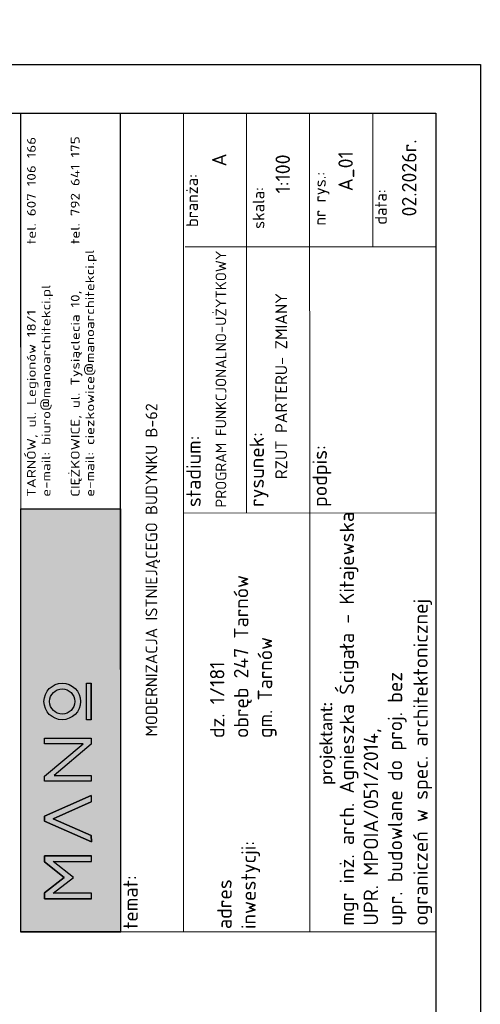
# Model space of a CAD drawing. Header units: millimetres. Extents: x -2948 to 78628, y 64669 to 215420.
# Tile 75 of 256: x 56458 to 56976, y 79748 to 80855. Entities that reach past the tile are written whole.
import ezdxf

# ---------------------------------------------------------------- set-up
doc = ezdxf.new("R2010")
doc.units = ezdxf.units.MM
doc.layers.add('FORMATKA', color=7, linetype='Continuous')
doc.layers.add('ramka', color=7, linetype='Continuous', lineweight=0)
doc.styles.add('100', font='isocpeur.ttf', dxfattribs={"height": 1})
doc.styles.add('agulka', font='isocpeur.ttf', dxfattribs={"height": 1})
doc.styles.add('MtXpl_Calibri_Light', font='calibril.ttf')

# ---------------------------------------------------------------- blocks, each defined once
blk = doc.blocks.new('LOGO')
at = {"true_color": 0xf9f9f9}
h = blk.add_hatch(color=7, dxfattribs=at)
h.dxf.hatch_style = 1
h.paths.add_polyline_path([(-3.3, 131.4, 1), (-72.6, 131.4, 1)])
h.paths.add_polyline_path([(-61.9, 131.4, -1), (-14, 131.4, -1)], flags=16)
h.paths.add_polyline_path([(-118.1, 91.4), (-118.1, 165), (-107.4, 165), (-107.4, 76.1), (-119.3, 76.1), (-178.5, 146.7), (-178.5, 76.1), (-189.2, 76.1), (-189.2, 165), (-179.8, 165)])
h.paths.add_polyline_path([(-304.5, 76.1), (-265.1, 165), (-256.2, 165), (-216.9, 76.1), (-228.6, 76.1), (-260.7, 148.5), (-292.7, 76.1), (-304.5, 76.1), (-265.1, 165)])
h.paths.add_polyline_path([(-72.6, 85.4), (-3.3, 85.4), (-3.3, 76.1), (-72.6, 76.1)])
h.paths.add_polyline_path([(-413.2, 76.1), (-402.5, 76.1), (-402.5, 148.4), (-372.4, 110.1), (-342.1, 148.5), (-342.1, 76.1), (-331.4, 76.1), (-331.4, 165), (-342.8, 165), (-372.4, 127.5), (-401.8, 165), (-413.2, 165)])
at = {"color": 7, "true_color": 0xf9f9f9}
for points in [[(-413.2, 76.1), (-413.2, 165), (-401.8, 165), (-372.4, 127.5), (-342.8, 165), (-331.4, 165), (-331.4, 76.1)], [(-331.4, 76.1), (-331.4, 165), (-342.8, 165), (-372.4, 127.5)], [(-304.5, 76.1), (-265.1, 165), (-256.2, 165)], [(-304.5, 76.1), (-265.1, 165), (-256.2, 165), (-216.9, 76.1)], [(-265.1, 165), (-256.2, 165)], [(-216.9, 76.1), (-256.2, 165), (-265.1, 165)], [(-256.2, 165), (-265.1, 165)], [(-402.5, 76.1), (-402.5, 148.4), (-372.4, 110.1), (-342.1, 148.5), (-342.1, 76.1)], [(-292.7, 76.1), (-260.7, 148.5), (-228.6, 76.1)], [(-304.5, 76.1), (-292.7, 76.1)], [(-216.9, 76.1), (-228.6, 76.1)], [(-72.6, 85.4), (-3.3, 85.4)], [(-72.6, 76.1), (-3.3, 76.1)]]:
    blk.add_lwpolyline(points, dxfattribs=at)
for points in [[(-413.2, 76.1), (-402.5, 76.1), (-402.5, 148.4), (-372.4, 110.1), (-342.1, 148.5), (-342.1, 76.1), (-331.4, 76.1), (-331.4, 165), (-342.8, 165), (-372.4, 127.5), (-401.8, 165), (-413.2, 165), (-413.2, 76.1)], [(-304.5, 76.1), (-265.1, 165), (-256.2, 165), (-216.9, 76.1), (-228.6, 76.1), (-260.7, 148.5), (-292.7, 76.1), (-304.5, 76.1), (-265.1, 165)], [(-118.1, 91.4), (-118.1, 165), (-107.4, 165), (-107.4, 76.1), (-119.3, 76.1), (-178.5, 146.7), (-178.5, 76.1), (-189.2, 76.1), (-189.2, 165), (-179.8, 165), (-118.1, 91.4)], [(-72.6, 85.4), (-3.3, 85.4), (-3.3, 76.1), (-72.6, 76.1)]]:
    blk.add_lwpolyline(points, close=True, dxfattribs=at)
for radius in [34.7, 23.9]:
    blk.add_circle((-37.9, 131.4), radius, dxfattribs=at)

msp = doc.modelspace()

# ---------------------------------------------------------------- hatches: boundary and pattern name
at = {"true_color": 0x000000, "transparency": 33554559}
h = msp.add_hatch(color=18, dxfattribs=at)
h.dxf.hatch_style = 1
h.paths.add_polyline_path([(56459.6, 79829), (56459.5, 80304.5), (56571.5, 80304.5), (56571.6, 79829)])

# ---------------------------------------------------------------- linework, layer by layer
at = {"color": 18, "true_color": 0x000000, "const_width": 1.31}
msp.add_lwpolyline([(56459.6, 79829), (56459.4, 80749.2), (56571.4, 80749.2), (56571.6, 79829)], close=True, dxfattribs=at)
msp.add_lwpolyline([(56459.6, 79829), (56459.4, 80749.2), (56571.4, 80749.2), (56571.6, 79829)], close=True, dxfattribs=at)
msp.add_lwpolyline([(56459.5, 80304.5), (56571.5, 80304.5)], dxfattribs=at)
at = {"color": 18, "true_color": 0x000000}
msp.add_lwpolyline([(56459.6, 79829), (56459.5, 80304.5), (56571.5, 80304.5), (56571.6, 79829)], close=True, dxfattribs=at)
at = {"layer": 'FORMATKA', "ltscale": 2}
for points in [[(56976.3, 80804.3), (56976.3, 70304.3), (54006.3, 70304.3), (54006.3, 80804.3)], [(54056.3, 70354.3), (54056.3, 80749.3), (56926.3, 80749.3), (56926.3, 70354.3)]]:
    msp.add_lwpolyline(points, close=True, dxfattribs=at)
at = {"layer": 'ramka', "color": 18, "true_color": 0x000000}
for p, q in [((56571.6, 79829), (56571.4, 80749.2)), ((56642.4, 80749.3), (56642.6, 79829)), ((56642.6, 79829), (56642.4, 80749.3)), ((56642.6, 79829), (56642.4, 80749.3)), ((56713.3, 80749.3), (56713.5, 80304.5)), ((56713.5, 80299.9), (56713.3, 80749.3)), ((56784.3, 80749.3), (56784.4, 80304.5)), ((56855.3, 80749.3), (56855.3, 80599.2)), ((56644.2, 80599.1), (56926.3, 80599.2)), ((56784.4, 80304.5), (56784.6, 79829)), ((56642.5, 80299.9), (56926.3, 80300))]:
    msp.add_line(p, q, dxfattribs=at)
msp.add_lwpolyline([(56459.6, 79829), (56459.4, 80749.2), (56571.4, 80749.2), (56571.6, 79829)], close=True, dxfattribs=at)
msp.add_lwpolyline([(56926.3, 79829.2), (56459.6, 79829.2)], dxfattribs=at)

# ---------------------------------------------------------------- block references
at = {"color": 18, "true_color": 0x000000, "xscale": 0.591392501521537, "yscale": 0.591392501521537, "zscale": 0.591392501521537, "rotation": 90.01203200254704}
msp.add_blockref('LOGO', (56583.8, 80110.5), dxfattribs=at)

# ---------------------------------------------------------------- texts
at = {"color": 18, "true_color": 0x000000, "insert": (56466.5, 80318.2), "char_height": 9.857, "attachment_point": 1, "rotation": 90.012, "style": '100'}
msp.add_mtext_dynamic_manual_height_columns('{\\W1.25;TARNÓW, ul. Legionów 18/1^I^I tel. 607 106 166\\Pe-mail: biuro@manoarchitekci.pl\\P\\PCIĘŻKOWICE, ul. Tysiąclecia 10,^I^I tel. 792 641 175\\Pe-mail: ciezkowice@manoarchitekci.pl}', width=425.673, gutter_width=48.7, heights=[0], dxfattribs=at)
at = {"layer": 'ramka', "color": 18, "linetype": 'ByBlock', "true_color": 0x000000}
for s, height, style, p in [('02.2026r.', 16.26, 'agulka', (56904.4, 80633.3)), ('1:100', 16.26, 'agulka', (56762.2, 80659.2)), ('A', 16.3, 'agulka', (56690.8, 80689.5)), ('A_01', 16.26, 'agulka', (56832.9, 80661.7)), ('branża:', 13.31, 'agulka', (56658.8, 80621.5)), ('nr rys.:', 13.31, 'agulka', (56802.5, 80623.1)), ('skala:', 13.31, 'agulka', (56733.5, 80619.3)), ('data:', 13.31, 'agulka', (56871.1, 80624.1)), ('PROGRAM FUNKCJONALNO-UŻYTKOWY', 12, 'agulka', (56690.6, 80306.1)), ('RZUT PARTERU- ZMIANY', 13.308, 'agulka', (56759.1, 80338)), ('stadium:', 16.26, 'agulka', (56661.9, 80306.6)), ('rysunek:', 16.26, 'agulka', (56732.9, 80306.7)), ('podpis:', 16.26, 'agulka', (56803.8, 80306.7)), ('mgr inż. arch. Agnieszka Ścigała - Kitajewska', 16.265, 'agulka', (56834.3, 79836.1)), ('ograniczeń w spec. architektonicznej', 16.265, 'agulka', (56917.2, 79836.1)), ('upr. budowlane do proj. bez', 16.265, 'agulka', (56888.5, 79836.1)), ('projektant', 13.31, 'MtXpl_Calibri_Light', (56809.7, 79994.3)), (':', 13.3, 'MtXpl_Calibri_Light', (56809.7, 80082.3)), ('UPR. MPOIA/051/2014,', 16.265, 'agulka', (56861.4, 79836.1)), ('inwestycji:', 16.265, 'agulka', (56723.7, 79832.2)), ('temat:', 16.26, 'agulka', (56591.1, 79832.2)), ('adres', 16.26, 'agulka', (56696.6, 79832.2))]:
    msp.add_text(s, height=height, rotation=90.0163, dxfattribs=dict(at, style=style)).set_placement(p)
at = {"layer": 'ramka', "color": 1, "transparency": 33554687, "insert": (56599.9, 79841.5), "char_height": 13.065, "width": 772.501, "attachment_point": 1, "rotation": 90, "style": '100'}
msp.add_mtext('\\pi207.26;MODERNIZACJA ISTNIEJĄCEGO BUDYNKU B-62', dxfattribs=at)
at = {"layer": 'ramka', "color": 18, "true_color": 0x000000, "transparency": 33554687, "insert": (56672.3, 80047), "char_height": 16.13, "width": 853.618, "attachment_point": 1, "rotation": 90, "style": '100'}
msp.add_mtext('\\A1;{\\C256;dz. 1/181\\Pobręb 247 Tarnów\\Pgm. Tarnów}', dxfattribs=at)

doc.saveas('drawing.dxf')
